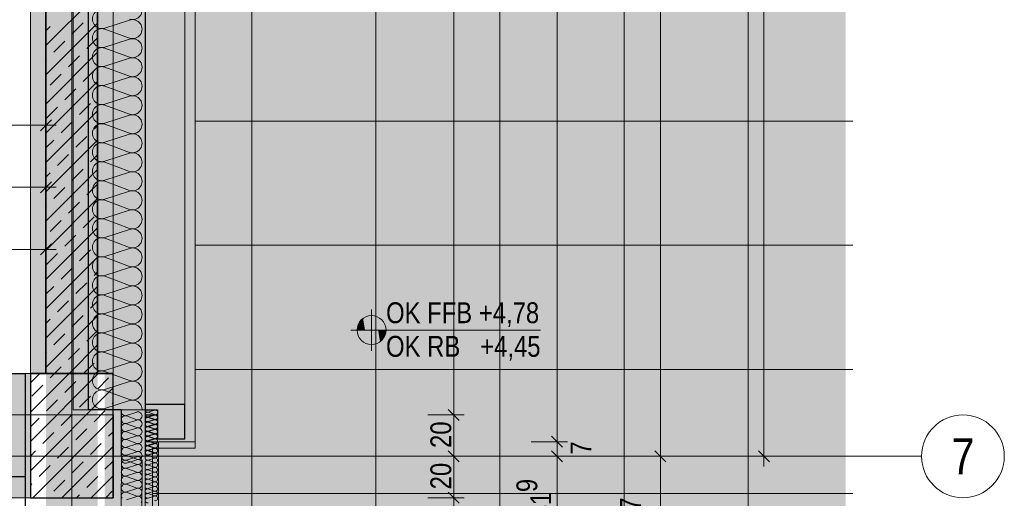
# Model space of a CAD drawing. Extents: x -720 to 300, y 62 to 1107.
# Tile 39 of 117: x -3 to 92, y 209 to 255. Entities that reach past the tile are written whole.
import ezdxf
from ezdxf.enums import TextEntityAlignment as Align
from ezdxf.lldxf.tags import DXFTag

# ---------------------------------------------------------------- set-up
doc = ezdxf.new("R2010")
doc.units = 0
doc.layers.get('0').update_dxf_attribs({"lineweight": 35})
for name, color, linetype, lineweight, true_color in [('00_Beschriftung UZ', 3, 'Continuous', 13, 0x00ff00), ('30 -33 Aussenwände- 3 Aussenstützen', 7, 'Continuous', 50, 0x0000dd), ('30 -33 Aussenwände- 7 Fassade_ Elemente', 7, 'Continuous', 9, 0x00aacc), ('30 -34 Innenwände- 1 tragend', 7, 'Continuous', 13, 0xdd0806), ('30 -35 Decken- 1 Konstruktion-Träger- Stahlbeton', 7, 'grob-A06G9FGE8I', 13, 0x33aa00), ('70 -72 Beschriftung- 1 Beschriftung allgemein', 7, 'Continuous', 9, 0xff6633), ('70 -76 Bemaßung- 2 Allgemein', 9, 'Continuous', 5, 0x808080), ('iwb_Layout Achsbezeichung', 1, 'Continuous', 13, 0xff0000), ('iwb_Layout BA_Markierung', 7, 'Continuous', 9, 0xbadcdc), ('iwb_Schraffur_ F90_feuerbestaendig', 1, 'Continuous', 13, 0xff0000)]:
    doc.layers.add(name, color=color, linetype=linetype, lineweight=lineweight, true_color=true_color)
for name, color, linetype, lineweight in [('60- 61 allgemeine Ausstattung- 4 Terrassen', 7, 'Continuous', 9), ('70 -71 Achsen- 1 Gebäudeachsen', 7, 'STRICHPUNKT2-A06G9FGD8I', 18), ('70 -72 Beschriftung- 5 Höhenkoten', 7, 'Continuous', 15)]:
    doc.layers.add(name, color=color, linetype=linetype, lineweight=lineweight)
doc.layers.add('iwb_Schraffur_Unterzug', color=7, linetype='Continuous', lineweight=5, true_color=0xffffcc, plot=False)
doc.styles.get("Standard").update_dxf_attribs({"font": 'ARIALN.TTF'})
tags = doc.linetypes.add('grob-A06G9FGE8I', pattern=[14, 3, -8, 3]).pattern_tags.tags
tags[8:9] = [DXFTag(74, 4), DXFTag(75, 0), DXFTag(340, '0'), DXFTag(46, 0.0), DXFTag(50, 0.0), DXFTag(44, 0.0), DXFTag(45, 0.0)]
tags[6:7] = [DXFTag(74, 4), DXFTag(75, 0), DXFTag(340, '0'), DXFTag(46, 0.0), DXFTag(50, 0.0), DXFTag(44, 0.0), DXFTag(45, 0.0)]
tags[4:5] = [DXFTag(74, 4), DXFTag(75, 0), DXFTag(340, '0'), DXFTag(46, 0.0), DXFTag(50, 0.0), DXFTag(44, 0.0), DXFTag(45, 0.0)]
tags = doc.linetypes.add('STRICHPUNKT2', pattern=[12.7, 6.35, -3.175, 0, -3.175]).pattern_tags.tags
tags[10:11] = [DXFTag(74, 4), DXFTag(75, 0), DXFTag(340, '0'), DXFTag(46, 0.0), DXFTag(50, 0.0), DXFTag(44, 0.0), DXFTag(45, 0.0)]
tags[8:9] = [DXFTag(74, 4), DXFTag(75, 0), DXFTag(340, '0'), DXFTag(46, 0.0), DXFTag(50, 0.0), DXFTag(44, 0.0), DXFTag(45, 0.0)]
tags[6:7] = [DXFTag(74, 4), DXFTag(75, 0), DXFTag(340, '0'), DXFTag(46, 0.0), DXFTag(50, 0.0), DXFTag(44, 0.0), DXFTag(45, 0.0)]
tags[4:5] = [DXFTag(74, 4), DXFTag(75, 0), DXFTag(340, '0'), DXFTag(46, 0.0), DXFTag(50, 0.0), DXFTag(44, 0.0), DXFTag(45, 0.0)]
tags = doc.linetypes.add('STRICHPUNKT2-A06G9FGD8I', pattern=[12.7, 6.35, -3.175, 0, -3.175]).pattern_tags.tags
tags[10:11] = [DXFTag(74, 4), DXFTag(75, 0), DXFTag(340, '0'), DXFTag(46, 0.0), DXFTag(50, 0.0), DXFTag(44, 0.0), DXFTag(45, 0.0)]
tags[8:9] = [DXFTag(74, 4), DXFTag(75, 0), DXFTag(340, '0'), DXFTag(46, 0.0), DXFTag(50, 0.0), DXFTag(44, 0.0), DXFTag(45, 0.0)]
tags[6:7] = [DXFTag(74, 4), DXFTag(75, 0), DXFTag(340, '0'), DXFTag(46, 0.0), DXFTag(50, 0.0), DXFTag(44, 0.0), DXFTag(45, 0.0)]
tags[4:5] = [DXFTag(74, 4), DXFTag(75, 0), DXFTag(340, '0'), DXFTag(46, 0.0), DXFTag(50, 0.0), DXFTag(44, 0.0), DXFTag(45, 0.0)]

# ---------------------------------------------------------------- blocks, each defined once
blk = doc.blocks.new('Polygon-A06G9FG78I')
at = {"color": 0, "linetype": 'ByBlock', "lineweight": -2, "ltscale": 0.13}
blk.add_solid([(4.904, 79.643), (4.737, 1076.748), (76.551, 79.452), (76.551, 1076.748)], dxfattribs=at)
blk = doc.blocks.new('Referenz-A06G9FGF8I')
at = {"layer": '00_Beschriftung UZ', "color": 0, "linetype": 'Continuous', "lineweight": 5, "ltscale": 0.13}
for p, q in [((-0.806, 762.847), (-0.806, 220.847)), ((-0.806, 220.847), (-682.312, 220.847))]:
    blk.add_line(p, q, dxfattribs=at)
at = {"layer": '30 -33 Aussenwände- 3 Aussenstützen', "color": 0, "lineweight": 9}
for p, q in [((-2.306, 219.934), (-1.394, 220.847)), ((-2.306, 217.106), (1.435, 220.847)), ((-2.306, 214.277), (4.263, 220.847)), ((-0.392, 220.434), (0.021, 220.847)), ((1.023, 219.02), (2.083, 220.081)), ((2.79, 220.788), (2.849, 220.847)), ((4.205, 219.374), (5.265, 220.434)), ((-2.306, 211.449), (5.694, 219.449)), ((-2.159, 218.667), (-1.099, 219.727)), ((-0.745, 217.252), (0.316, 218.313)), ((2.437, 217.606), (3.498, 218.667)), ((3.851, 216.192), (4.912, 217.252)), ((5.619, 217.959), (5.694, 218.035)), ((-2.306, 215.691), (-1.452, 216.545)), ((-2.08, 208.847), (5.694, 216.62)), ((0.669, 215.838), (1.73, 216.899)), ((2.083, 214.424), (3.144, 215.485)), ((5.265, 214.778), (5.694, 215.206)), ((-1.099, 214.07), (-0.038, 215.131)), ((-2.306, 212.863), (-1.806, 213.363)), ((0.316, 212.656), (1.376, 213.717)), ((0.749, 208.847), (5.694, 213.792)), ((1.694, 211.847), (1.694, 213.847)), ((3.498, 213.01), (4.558, 214.07)), ((0.694, 212.847), (2.694, 212.847)), ((4.912, 211.596), (5.694, 212.378)), ((-1.452, 210.888), (-0.392, 211.949)), ((1.73, 211.242), (2.79, 212.303)), ((-0.038, 209.474), (1.023, 210.535)), ((3.144, 209.828), (4.205, 210.888)), ((3.577, 208.847), (5.694, 210.964)), ((-2.306, 210.035), (-2.159, 210.181)), ((2.163, 208.847), (2.437, 209.121)), ((4.991, 208.847), (5.619, 209.474))]:
    blk.add_line(p, q, dxfattribs=at)
at = {"layer": '30 -33 Aussenwände- 3 Aussenstützen', "color": 0, "linetype": 'Continuous', "lineweight": -2, "ltscale": 0.25}
for p, q in [((-2.306, 220.847), (-2.306, 208.847)), ((5.694, 220.847), (-2.306, 220.847)), ((5.694, 208.847), (5.694, 220.847)), ((-2.306, 208.847), (5.694, 208.847))]:
    blk.add_line(p, q, dxfattribs=at)
at = {"layer": '30 -33 Aussenwände- 7 Fassade_ Elemente', "color": 0, "linetype": 'Continuous', "lineweight": -2, "ltscale": 0.25}
for p, q in [((8.794, 377.847), (8.794, 212.847)), ((3.334, 217.347), (3.334, 373.347)), ((-5.206, 220.847), (-2.806, 220.847)), ((-2.806, 220.847), (-2.806, 210.847)), ((6.494, 217.347), (3.334, 217.347)), ((6.494, 212.847), (6.494, 217.347)), ((12.634, 217.847), (8.794, 217.847)), ((8.794, 217.847), (8.794, 217.347)), ((8.794, 217.347), (9.994, 217.347)), ((9.994, 217.347), (9.994, 214.547)), ((12.634, 214.547), (12.634, 217.847)), ((8.791, 216.843), (10.071, 216.843)), ((9.994, 214.547), (12.634, 214.547)), ((-2.806, 210.847), (-5.206, 210.847)), ((-2.806, 210.847), (-2.806, 205.047))]:
    blk.add_line(p, q, dxfattribs=at)
at = {"layer": '30 -33 Aussenwände- 7 Fassade_ Elemente', "color": 0, "linetype": 'Continuous', "ltscale": 0.13}
for p, q in [((13.634, 214.247), (13.634, 376.547)), ((1.834, 373.347), (1.834, 217.347)), ((8.794, 217.847), (8.794, 372.847)), ((12.634, 372.847), (12.634, 217.847)), ((7.294, 255.004), (4.894, 254.233)), ((4.894, 254.143), (7.294, 253.256)), ((7.294, 253.166), (4.894, 252.394)), ((4.894, 252.304), (7.294, 251.417)), ((7.294, 251.327), (4.894, 250.556)), ((4.894, 250.466), (7.294, 249.579)), ((7.294, 249.489), (4.894, 248.717)), ((4.894, 248.627), (7.294, 247.74)), ((7.294, 247.65), (4.894, 246.879)), ((4.894, 246.789), (7.294, 245.902)), ((7.294, 245.812), (4.894, 245.04)), ((4.894, 244.95), (7.294, 244.063)), ((7.294, 243.973), (4.894, 243.202)), ((4.894, 243.112), (7.294, 242.224)), ((7.294, 242.134), (4.894, 241.363)), ((4.894, 241.273), (7.294, 240.386)), ((7.294, 240.296), (4.894, 239.525)), ((4.894, 239.435), (7.294, 238.547)), ((7.294, 238.457), (4.894, 237.686)), ((4.894, 237.596), (7.294, 236.709)), ((7.294, 236.619), (4.894, 235.848)), ((4.894, 235.758), (7.294, 234.87)), ((7.294, 234.78), (4.894, 234.009)), ((4.894, 233.919), (7.294, 233.032)), ((7.294, 232.942), (4.894, 232.171)), ((4.894, 232.081), (7.294, 231.193)), ((7.294, 231.103), (4.894, 230.332)), ((4.894, 230.242), (7.294, 229.355)), ((7.294, 229.265), (4.894, 228.493)), ((4.894, 228.403), (7.294, 227.516)), ((7.294, 227.426), (4.894, 226.655)), ((4.894, 226.565), (7.294, 225.678)), ((7.294, 225.588), (4.894, 224.816)), ((4.894, 224.726), (7.294, 223.839)), ((7.294, 223.749), (4.894, 222.978)), ((4.894, 222.888), (7.294, 222.001)), ((7.294, 221.911), (4.894, 221.139)), ((4.894, 221.049), (7.294, 220.162)), ((-2.806, 220.847), (-145.806, 220.847)), ((-2.806, 205.747), (-2.806, 220.847)), ((7.294, 220.072), (4.894, 219.301)), ((4.894, 219.211), (7.294, 218.324)), ((7.294, 218.234), (4.894, 217.462)), ((1.834, 217.347), (8.794, 217.347)), ((7.994, 217.112), (6.994, 216.791)), ((12.634, 217.847), (8.794, 217.847)), ((8.794, 217.347), (8.794, 214.247)), ((9.094, 217.125), (9.694, 217.317)), ((6.994, 216.754), (7.994, 216.384)), ((7.994, 216.346), (6.994, 216.025)), ((9.091, 216.621), (9.691, 216.814)), ((9.691, 216.377), (9.091, 216.599)), ((9.091, 216.162), (9.691, 216.355)), ((9.093, 216.205), (9.694, 216.398)), ((9.693, 215.961), (9.093, 216.183)), ((9.694, 216.88), (9.094, 217.102)), ((9.094, 216.665), (9.694, 216.857)), ((9.694, 216.42), (9.094, 216.643)), ((6.994, 215.988), (7.994, 215.618)), ((7.994, 215.58), (6.994, 215.259)), ((6.994, 215.221), (7.994, 214.852)), ((9.691, 215.918), (9.091, 216.139)), ((9.091, 215.702), (9.691, 215.895)), ((9.691, 215.458), (9.091, 215.68)), ((9.091, 215.243), (9.691, 215.435)), ((9.691, 214.998), (9.091, 215.22)), ((9.093, 215.746), (9.693, 215.938)), ((9.693, 215.501), (9.093, 215.723)), ((9.093, 215.286), (9.693, 215.479)), ((9.693, 215.041), (9.093, 215.264)), ((7.994, 214.814), (6.994, 214.493)), ((6.994, 214.455), (7.994, 214.086)), ((9.091, 214.783), (9.691, 214.976)), ((9.691, 214.539), (9.091, 214.76)), ((9.091, 214.323), (9.691, 214.516)), ((9.691, 214.079), (9.091, 214.301)), ((9.092, 214.827), (9.693, 215.019)), ((9.692, 214.582), (9.092, 214.804)), ((9.092, 214.367), (9.692, 214.559)), ((9.692, 214.122), (9.092, 214.344)), ((1.694, 211.847), (1.694, 213.847)), ((7.994, 214.048), (6.994, 213.727)), ((6.994, 213.689), (7.994, 213.32)), ((8.794, 214.247), (13.634, 214.247)), ((9.091, 213.864), (9.691, 214.057)), ((9.691, 213.619), (9.091, 213.841)), ((9.091, 213.448), (9.692, 213.64)), ((9.091, 213.404), (9.691, 213.597)), ((9.691, 213.203), (9.091, 213.425)), ((9.691, 213.16), (9.091, 213.382)), ((9.092, 213.907), (9.692, 214.1)), ((9.692, 213.663), (9.092, 213.885)), ((10.074, 214.247), (10.074, 204.467)), ((0.694, 212.847), (2.694, 212.847)), ((7.994, 213.282), (6.994, 212.961)), ((6.994, 212.923), (7.994, 212.554)), ((6.994, 212.477), (7.994, 212.798)), ((7.994, 212.516), (6.994, 212.195)), ((7.994, 212.069), (6.994, 212.44)), ((9.091, 212.988), (9.691, 213.18)), ((9.091, 212.944), (9.691, 213.137)), ((9.091, 212.966), (9.413, 212.846)), ((9.691, 212.7), (9.091, 212.922)), ((9.091, 212.485), (9.691, 212.678)), ((9.691, 212.241), (9.091, 212.462)), ((6.494, 212.347), (6.491, 208.047)), ((6.994, 211.711), (7.994, 212.032)), ((7.993, 211.303), (6.994, 211.674)), ((8.494, 212.345), (8.489, 206.047)), ((8.794, 212.345), (8.789, 205.747)), ((9.091, 212.025), (9.691, 212.218)), ((9.691, 211.781), (9.091, 212.003)), ((9.091, 211.566), (9.691, 211.758)), ((9.691, 211.321), (9.091, 211.543)), ((6.992, 210.179), (7.993, 210.5)), ((6.993, 210.945), (7.993, 211.266)), ((7.993, 210.537), (6.993, 210.908)), ((9.091, 211.106), (9.691, 211.299)), ((9.691, 210.862), (9.091, 211.083)), ((9.091, 210.646), (9.691, 210.839)), ((9.691, 210.402), (9.091, 210.624)), ((7.992, 209.771), (6.992, 210.142)), ((6.992, 209.413), (7.992, 209.734)), ((9.091, 210.187), (9.691, 210.379)), ((9.691, 209.942), (9.091, 210.164)), ((9.091, 209.727), (9.691, 209.92)), ((9.691, 209.483), (9.091, 209.705)), ((6.991, 208.647), (7.991, 208.968)), ((7.991, 209.005), (6.992, 209.376)), ((9.091, 209.267), (9.691, 209.46)), ((9.691, 209.023), (9.091, 209.245)), ((9.091, 208.808), (9.691, 209.001))]:
    blk.add_line(p, q, dxfattribs=at)
for centre, major_axis, end_param in [((7.576, 255.968), (-0.282, -0.874), 3.764652), ((4.612, 255.107), (0.282, 0.874), 3.765224), ((4.612, 253.269), (0.282, 0.874), 3.765224), ((7.576, 254.13), (-0.282, -0.874), 3.764652), ((4.612, 251.43), (0.282, 0.874), 3.765224), ((7.576, 252.291), (-0.282, -0.874), 3.764652), ((7.576, 250.453), (-0.282, -0.874), 3.764652), ((4.612, 249.592), (0.282, 0.874), 3.765224), ((7.576, 248.614), (-0.282, -0.874), 3.764652), ((4.612, 247.753), (0.282, 0.874), 3.765224), ((7.576, 246.776), (-0.282, -0.874), 3.764652), ((4.612, 245.914), (0.282, 0.874), 3.765224), ((7.576, 244.937), (-0.282, -0.874), 3.764652), ((4.612, 244.076), (0.282, 0.874), 3.765224), ((7.576, 243.099), (-0.282, -0.874), 3.764652), ((4.612, 242.237), (0.282, 0.874), 3.765224), ((7.576, 241.26), (-0.282, -0.874), 3.764652), ((4.612, 240.399), (0.282, 0.874), 3.765224), ((7.576, 239.422), (-0.282, -0.874), 3.764652), ((4.612, 238.56), (0.282, 0.874), 3.765224), ((7.576, 237.583), (-0.282, -0.874), 3.764652), ((4.612, 236.722), (0.282, 0.874), 3.765224), ((7.576, 235.745), (-0.282, -0.874), 3.764652), ((4.612, 234.883), (0.282, 0.874), 3.765224), ((7.576, 233.906), (-0.282, -0.874), 3.764652), ((4.612, 233.045), (0.282, 0.874), 3.765224), ((7.576, 232.068), (-0.282, -0.874), 3.764652), ((4.612, 231.206), (0.282, 0.874), 3.765224), ((7.576, 230.229), (-0.282, -0.874), 3.764652), ((4.612, 229.368), (0.282, 0.874), 3.765224), ((7.576, 228.391), (-0.282, -0.874), 3.764652), ((4.612, 227.529), (0.282, 0.874), 3.765224), ((4.612, 225.691), (0.282, 0.874), 3.765224), ((7.576, 226.552), (-0.282, -0.874), 3.764652), ((7.576, 224.713), (-0.282, -0.874), 3.764652), ((4.612, 223.852), (0.282, 0.874), 3.765224), ((7.576, 222.875), (-0.282, -0.874), 3.764652), ((4.612, 222.014), (0.282, 0.874), 3.765224), ((7.576, 221.036), (-0.282, -0.874), 3.764652), ((4.612, 220.175), (0.282, 0.874), 3.765224), ((7.576, 219.198), (-0.282, -0.874), 3.764652), ((4.612, 218.337), (0.282, 0.874), 3.765224), ((7.576, 217.359), (0.918, -0.013), 1.896254), ((6.877, 217.155), (-0.383, -0.009), 1.859564), ((8.111, 216.748), (0.31, 0.225), 1.254884), ((8.111, 217.514), (-0.106, -0.368), 0.561694), ((9.024, 216.884), (0.071, 0.219), 3.764652), ((9.024, 217.343), (-0.23, 0.003), 1.896254), ((9.765, 217.098), (-0.071, -0.219), 3.765224), ((6.877, 216.389), (0.117, 0.364), 3.765224), ((6.877, 216.389), (-0.31, 0.225), 1.255075), ((6.877, 216.389), (0.117, 0.364), 1.255075), ((6.877, 216.389), (-0.31, -0.225), 1.255075), ((8.111, 216.748), (-0.117, -0.364), 1.254884), ((8.111, 215.982), (0.31, 0.225), 1.254884), ((8.111, 215.982), (-0.117, -0.364), 3.764652), ((8.111, 216.748), (0.31, -0.225), 1.254884), ((8.111, 215.982), (0.31, -0.225), 1.254884), ((9.02, 216.38), (0.07, 0.219), 3.764652), ((9.02, 215.921), (0.07, 0.219), 3.764652), ((9.023, 216.424), (0.071, 0.219), 3.764652), ((9.023, 215.964), (0.071, 0.219), 3.764652), ((9.02, 216.84), (-0.23, 0.003), 1.896254), ((9.761, 216.596), (-0.07, -0.219), 3.765224), ((9.761, 216.136), (-0.07, -0.219), 3.765224), ((9.764, 216.179), (-0.071, -0.219), 3.765224), ((9.764, 216.639), (-0.071, -0.219), 3.765224), ((6.877, 215.623), (0.117, 0.364), 3.765224), ((6.877, 215.623), (-0.31, 0.225), 1.255075), ((6.877, 214.857), (0.117, 0.364), 3.765224), ((6.877, 215.623), (0.117, 0.364), 1.255075), ((6.877, 215.623), (-0.31, -0.225), 1.255075), ((8.111, 215.982), (-0.117, -0.364), 1.254884), ((8.111, 215.216), (0.31, 0.225), 1.254884), ((8.111, 215.216), (-0.117, -0.364), 3.764652), ((8.111, 215.216), (0.31, -0.225), 1.254884), ((9.02, 215.461), (0.07, 0.219), 3.764652), ((9.02, 215.002), (0.07, 0.219), 3.764652), ((9.023, 215.505), (0.071, 0.219), 3.764652), ((9.022, 215.045), (0.071, 0.219), 3.764652), ((9.761, 215.676), (-0.07, -0.219), 3.765224), ((9.761, 215.217), (-0.07, -0.219), 3.765224), ((9.764, 215.72), (-0.071, -0.219), 3.765224), ((9.763, 215.26), (-0.071, -0.219), 3.765224), ((6.877, 214.091), (0.117, 0.364), 3.765224), ((8.111, 215.216), (-0.117, -0.364), 1.254884), ((8.111, 214.45), (-0.117, -0.364), 3.764652), ((9.02, 214.542), (0.07, 0.219), 3.764652), ((9.02, 214.082), (0.07, 0.219), 3.764652), ((9.021, 214.126), (0.071, 0.219), 3.764652), ((9.021, 214.126), (-0.186, 0.135), 1.254884), ((9.022, 214.586), (0.071, 0.219), 3.764652), ((9.021, 214.126), (0.071, 0.219), 1.254884), ((9.761, 214.757), (-0.07, -0.219), 3.765224), ((9.761, 214.298), (-0.07, -0.219), 3.765224), ((9.763, 214.8), (-0.071, -0.219), 3.765224), ((9.762, 214.341), (-0.071, -0.219), 3.765224), ((6.877, 213.325), (0.117, 0.364), 3.765224), ((8.111, 213.684), (-0.117, -0.364), 3.764652), ((8.111, 212.918), (-0.117, -0.364), 3.764652), ((9.02, 213.623), (0.07, 0.219), 3.764652), ((9.02, 213.163), (0.07, 0.219), 3.764652), ((9.021, 213.666), (0.071, 0.219), 3.764652), ((9.021, 213.666), (-0.186, 0.135), 1.254884), ((9.021, 213.207), (-0.186, 0.135), 1.254884), ((9.021, 213.666), (0.071, 0.219), 1.254884), ((9.021, 213.666), (-0.186, -0.135), 1.254884), ((9.021, 213.207), (0.071, 0.219), 1.254884), ((9.021, 214.126), (-0.186, -0.135), 1.254884), ((9.761, 213.838), (-0.07, -0.219), 3.765224), ((9.762, 213.421), (-0.071, -0.219), 3.765224), ((9.761, 213.378), (-0.07, -0.219), 3.765224), ((9.762, 213.881), (-0.071, -0.219), 3.765224), ((9.762, 213.881), (0.186, 0.135), 1.255075), ((9.762, 213.881), (-0.071, -0.219), 1.255075), ((9.762, 213.421), (0.186, 0.135), 1.255075), ((9.762, 213.881), (0.186, -0.135), 1.255075), ((9.762, 213.421), (0.186, -0.135), 1.255075), ((6.877, 212.076), (0.118, 0.364), 3.764652), ((6.877, 212.559), (0.117, 0.364), 3.765224), ((6.877, 212.842), (-0.383, 0.006), 1.896254), ((8.112, 212.434), (-0.118, -0.364), 3.765224), ((8.111, 212.152), (0.383, -0.005), 1.896254), ((9.02, 212.703), (0.07, 0.219), 3.764652), ((9.02, 212.244), (0.07, 0.219), 3.764652), ((9.02, 212.747), (0.071, 0.219), 1.434048), ((9.021, 213.207), (-0.186, -0.135), 1.254884), ((9.762, 213.421), (-0.071, -0.219), 1.255075), ((9.761, 212.962), (0.198, -0.116), 2.411197), ((9.761, 212.919), (-0.07, -0.219), 3.765224), ((9.761, 212.459), (-0.07, -0.219), 3.765224), ((6.876, 211.31), (0.118, 0.364), 3.764652), ((8.111, 211.668), (-0.118, -0.364), 3.765224), ((9.02, 211.784), (0.07, 0.219), 3.764652), ((9.02, 211.324), (0.07, 0.219), 3.764652), ((9.761, 211.999), (-0.07, -0.219), 3.765224), ((9.761, 211.54), (-0.07, -0.219), 3.765224), ((6.875, 210.544), (0.118, 0.364), 3.764652), ((6.875, 210.544), (-0.31, 0.225), 1.254884), ((6.875, 210.544), (0.118, 0.364), 1.254884), ((8.11, 210.135), (-0.118, -0.364), 3.765224), ((8.11, 210.901), (-0.118, -0.364), 3.765224), ((8.11, 210.135), (0.31, 0.224), 1.255075), ((9.02, 210.865), (0.07, 0.219), 3.764652), ((9.02, 210.405), (0.07, 0.219), 3.764652), ((9.761, 211.08), (-0.07, -0.219), 3.765224), ((9.761, 210.621), (-0.07, -0.219), 3.765224), ((6.875, 209.777), (0.118, 0.364), 3.764652), ((6.875, 209.777), (-0.31, 0.225), 1.254884), ((6.875, 210.544), (-0.31, -0.224), 1.254884), ((6.875, 209.777), (0.118, 0.364), 1.254884), ((6.875, 209.777), (-0.31, -0.224), 1.254884), ((8.109, 209.369), (-0.118, -0.364), 3.765224), ((8.11, 210.135), (-0.118, -0.364), 1.255075), ((8.109, 209.369), (0.31, 0.224), 1.255075), ((8.11, 210.135), (0.31, -0.225), 1.255075), ((8.109, 209.369), (0.31, -0.225), 1.255075), ((9.02, 209.946), (0.07, 0.219), 3.764652), ((9.02, 209.486), (0.07, 0.219), 3.764652), ((9.761, 210.161), (-0.07, -0.219), 3.765224), ((9.761, 209.701), (-0.07, -0.219), 3.765224), ((6.874, 209.011), (-0.31, 0.225), 1.254884), ((6.874, 209.011), (0.118, 0.364), 1.254884), ((8.109, 209.369), (-0.118, -0.364), 1.255075), ((8.109, 208.603), (0.31, 0.224), 1.255075), ((8.109, 208.603), (0.31, -0.225), 1.255075), ((9.02, 209.026), (0.07, 0.219), 3.764652), ((9.02, 208.567), (0.07, 0.219), 3.764652), ((9.761, 209.242), (-0.07, -0.219), 3.765224), ((9.761, 208.782), (-0.07, -0.219), 3.765224)]:
    blk.add_ellipse(centre, major_axis=major_axis, ratio=1, start_param=0, end_param=end_param, dxfattribs=at)
at = {"layer": '30 -34 Innenwände- 1 tragend', "color": 0, "linetype": 'Continuous', "ltscale": 0.13}
for p, q in [((-0.806, 220.847), (-0.806, 373.847)), ((4.194, 220.847), (4.194, 373.847)), ((4.194, 220.847), (-0.806, 220.847))]:
    blk.add_line(p, q, dxfattribs=at)
at = {"layer": '30 -34 Innenwände- 1 tragend', "color": 0, "lineweight": 35}
for p, q in [((-0.806, 220.847), (-0.806, 373.847)), ((4.194, 220.847), (4.194, 373.847))]:
    blk.add_line(p, q, dxfattribs=at)
at = {"layer": '30 -34 Innenwände- 1 tragend', "color": 0, "lineweight": 9}
for p, q in [((-0.806, 252.547), (4.194, 257.547)), ((-0.806, 252.547), (4.194, 257.547)), ((-0.806, 249.718), (4.194, 254.718)), ((-0.806, 249.718), (4.194, 254.718)), ((-0.806, 253.961), (-0.392, 254.375)), ((-0.806, 253.961), (-0.392, 254.375)), ((1.73, 253.668), (2.79, 254.729)), ((1.73, 253.668), (2.79, 254.729)), ((3.144, 252.254), (4.194, 253.304)), ((3.144, 252.254), (4.194, 253.304)), ((-0.038, 251.901), (1.023, 252.961)), ((-0.038, 251.901), (1.023, 252.961)), ((-0.806, 246.89), (4.194, 251.89)), ((-0.806, 246.89), (4.194, 251.89)), ((1.376, 250.486), (2.437, 251.547)), ((1.376, 250.486), (2.437, 251.547)), ((-0.806, 251.133), (-0.745, 251.194)), ((-0.806, 251.133), (-0.745, 251.194)), ((-0.392, 248.719), (0.669, 249.779)), ((-0.392, 248.719), (0.669, 249.779)), ((2.79, 249.072), (3.851, 250.133)), ((2.79, 249.072), (3.851, 250.133)), ((-0.806, 244.062), (4.194, 249.062)), ((-0.806, 244.062), (4.194, 249.062)), ((1.023, 247.304), (2.083, 248.365)), ((1.023, 247.304), (2.083, 248.365)), ((2.437, 245.89), (3.498, 246.951)), ((2.437, 245.89), (3.498, 246.951)), ((-0.806, 241.233), (4.194, 246.233)), ((-0.806, 241.233), (4.194, 246.233)), ((-0.745, 245.537), (0.316, 246.597)), ((-0.745, 245.537), (0.316, 246.597)), ((0.669, 244.122), (1.73, 245.183)), ((0.669, 244.122), (1.73, 245.183)), ((3.851, 244.476), (4.194, 244.819)), ((3.851, 244.476), (4.194, 244.819)), ((-0.806, 242.647), (-0.038, 243.415)), ((-0.806, 242.647), (-0.038, 243.415)), ((-0.806, 238.405), (4.194, 243.405)), ((-0.806, 238.405), (4.194, 243.405)), ((2.083, 242.708), (3.144, 243.769)), ((2.083, 242.708), (3.144, 243.769)), ((0.316, 240.94), (1.376, 242.001)), ((0.316, 240.94), (1.376, 242.001)), ((3.498, 241.294), (4.194, 241.99)), ((3.498, 241.294), (4.194, 241.99)), ((-0.806, 235.576), (4.194, 240.576)), ((-0.806, 235.576), (4.194, 240.576)), ((-0.806, 239.819), (-0.392, 240.233)), ((-0.806, 239.819), (-0.392, 240.233)), ((1.73, 239.526), (2.79, 240.587)), ((1.73, 239.526), (2.79, 240.587)), ((3.144, 238.112), (4.194, 239.162)), ((3.144, 238.112), (4.194, 239.162)), ((-0.038, 237.758), (1.023, 238.819)), ((-0.038, 237.758), (1.023, 238.819)), ((-0.806, 232.748), (4.194, 237.748)), ((-0.806, 232.748), (4.194, 237.748)), ((1.376, 236.344), (2.437, 237.405)), ((1.376, 236.344), (2.437, 237.405)), ((-0.806, 236.99), (-0.745, 237.051)), ((-0.806, 236.99), (-0.745, 237.051)), ((-0.392, 234.576), (0.669, 235.637)), ((-0.392, 234.576), (0.669, 235.637)), ((2.79, 234.93), (3.851, 235.991)), ((2.79, 234.93), (3.851, 235.991)), ((-0.806, 229.919), (4.194, 234.919)), ((-0.806, 229.919), (4.194, 234.919)), ((1.023, 233.162), (2.083, 234.223)), ((1.023, 233.162), (2.083, 234.223)), ((-0.745, 231.395), (0.316, 232.455)), ((-0.745, 231.395), (0.316, 232.455)), ((2.437, 231.748), (3.498, 232.809)), ((2.437, 231.748), (3.498, 232.809)), ((-0.806, 227.091), (4.194, 232.091)), ((-0.806, 227.091), (4.194, 232.091)), ((0.669, 229.98), (1.73, 231.041)), ((0.669, 229.98), (1.73, 231.041)), ((3.851, 230.334), (4.194, 230.677)), ((3.851, 230.334), (4.194, 230.677)), ((2.083, 228.566), (3.144, 229.627)), ((2.083, 228.566), (3.144, 229.627)), ((-0.806, 228.505), (-0.038, 229.273)), ((-0.806, 228.505), (-0.038, 229.273)), ((-0.806, 224.263), (4.194, 229.263)), ((-0.806, 224.263), (4.194, 229.263)), ((0.316, 226.798), (1.376, 227.859)), ((0.316, 226.798), (1.376, 227.859)), ((3.498, 227.152), (4.194, 227.848)), ((3.498, 227.152), (4.194, 227.848)), ((-0.806, 221.434), (4.194, 226.434)), ((-0.806, 221.434), (4.194, 226.434)), ((-0.806, 225.677), (-0.392, 226.091)), ((-0.806, 225.677), (-0.392, 226.091)), ((1.73, 225.384), (2.79, 226.445)), ((1.73, 225.384), (2.79, 226.445)), ((3.144, 223.97), (4.194, 225.02)), ((3.144, 223.97), (4.194, 225.02)), ((-0.038, 223.616), (1.023, 224.677)), ((-0.038, 223.616), (1.023, 224.677)), ((-0.806, 222.848), (-0.745, 222.909)), ((-0.806, 222.848), (-0.745, 222.909)), ((1.376, 222.202), (2.437, 223.263)), ((1.376, 222.202), (2.437, 223.263)), ((1.435, 220.847), (4.194, 223.606)), ((1.435, 220.847), (4.194, 223.606)), ((0.021, 220.847), (0.669, 221.495)), ((0.021, 220.847), (0.669, 221.495)), ((2.849, 220.847), (3.851, 221.849)), ((2.849, 220.847), (3.851, 221.849))]:
    blk.add_line(p, q, dxfattribs=at)
at = {"layer": '30 -35 Decken- 1 Konstruktion-Träger- Stahlbeton', "color": 0}
for p, q in [((-2.306, 220.847), (-2.306, 763.847)), ((5.694, 220.847), (5.694, 763.847)), ((5.694, 216.847), (-682.312, 216.847)), ((5.694, 208.847), (-682.312, 208.847))]:
    blk.add_line(p, q, dxfattribs=at)
at = {"layer": '30 -35 Decken- 1 Konstruktion-Träger- Stahlbeton', "color": 0, "linetype": 'Continuous', "lineweight": 35, "ltscale": 0.35}
for p, q in [((-2.306, 220.847), (5.694, 220.847)), ((5.694, 208.847), (5.694, 216.847))]:
    blk.add_line(p, q, dxfattribs=at)
at = {"layer": '60- 61 allgemeine Ausstattung- 4 Terrassen', "color": 0}
for p, q in [((13.634, 257.247), (13.634, 213.647)), ((19.114, 205.047), (19.114, 257.247)), ((31.114, 205.047), (31.114, 257.247)), ((43.114, 205.047), (43.114, 257.247)), ((55.114, 205.047), (55.114, 257.247)), ((67.114, 207.447), (67.114, 257.247)), ((13.634, 245.247), (77.244, 245.247)), ((13.634, 233.247), (77.244, 233.247)), ((13.634, 221.247), (77.244, 221.247)), ((13.634, 213.647), (9.494, 213.647)), ((9.494, 213.647), (9.494, 205.047)), ((9.494, 209.247), (77.244, 209.247))]:
    blk.add_line(p, q, dxfattribs=at)
at = {"layer": '70 -71 Achsen- 1 Gebäudeachsen', "color": 0, "linetype": 'STRICHPUNKT2-A06G9FGD8I', "ltscale": 0.18}
for p, q in [((1.694, 1077.787), (1.694, 78.347)), ((-682.312, 212.847), (77.244, 212.847))]:
    blk.add_line(p, q, dxfattribs=at)
at = {"layer": '70 -72 Beschriftung- 1 Beschriftung allgemein', "color": 0, "linetype": 'Continuous', "ltscale": 0.13}
for p, q in [((5.694, 212.847), (5.694, 208.847)), ((5.694, 208.847), (-2.306, 208.847))]:
    blk.add_line(p, q, dxfattribs=at)
at = {"layer": '70 -72 Beschriftung- 5 Höhenkoten', "color": 0, "linetype": 'Continuous', "ltscale": 0.15}
for p, q in [((30.694, 223.047), (30.694, 227.047)), ((30.694, 225.047), (30.694, 226.447)), ((30.694, 226.447), (30.694, 225.047)), ((28.694, 225.047), (47.033, 225.047)), ((29.294, 225.047), (30.694, 225.047)), ((30.694, 225.047), (29.294, 225.047)), ((32.094, 225.047), (30.694, 225.047)), ((30.694, 225.047), (30.694, 223.647)), ((30.694, 225.047), (32.094, 225.047)), ((30.694, 223.647), (30.694, 225.047))]:
    blk.add_line(p, q, dxfattribs=at)
for major_axis in [(0, 1.4), (1.4, 0), (-1.4, 0), (0, -1.4)]:
    blk.add_ellipse((30.694, 225.047), major_axis=major_axis, ratio=1, start_param=0, end_param=1.570796, dxfattribs=at)
at = {"layer": '70 -72 Beschriftung- 5 Höhenkoten', "color": 0, "lineweight": 0}
for points in [[(29.447, 225.047), (29.363, 225.479), (29.447, 225.682)], [(29.561, 225.047), (29.447, 225.682), (29.561, 225.869)], [(29.447, 225.047), (29.447, 225.682), (29.561, 225.047)], [(29.704, 225.047), (29.561, 225.869), (29.704, 226.036)], [(29.561, 225.047), (29.561, 225.869), (29.704, 225.047)], [(29.871, 225.047), (29.704, 226.036), (29.871, 226.179)], [(29.704, 225.047), (29.704, 226.036), (29.871, 225.047)], [(30.058, 225.047), (29.871, 226.179), (30.058, 226.294)], [(29.871, 225.047), (29.871, 226.179), (30.058, 225.047)], [(30.261, 225.047), (30.058, 226.294), (30.261, 226.378)], [(30.058, 225.047), (30.058, 226.294), (30.261, 225.047)], [(30.475, 225.047), (30.261, 226.378), (30.475, 226.429)], [(30.261, 225.047), (30.261, 226.378), (30.475, 225.047)], [(30.694, 225.047), (30.475, 226.429), (30.694, 226.447)], [(30.475, 225.047), (30.475, 226.429), (30.694, 225.047)], [(29.311, 225.047), (29.294, 225.047), (29.311, 225.266)], [(29.363, 225.047), (29.311, 225.266), (29.363, 225.479)], [(29.311, 225.047), (29.311, 225.266), (29.363, 225.047)], [(29.363, 225.047), (29.363, 225.479), (29.447, 225.047)], [(30.694, 223.647), (30.694, 225.047), (30.913, 223.664)], [(30.913, 223.664), (30.694, 225.047), (30.913, 225.047)], [(30.913, 223.664), (30.913, 225.047), (31.127, 223.715)], [(31.127, 223.715), (30.913, 225.047), (31.127, 225.047)], [(31.127, 223.715), (31.127, 225.047), (31.33, 223.799)], [(31.33, 223.799), (31.127, 225.047), (31.33, 225.047)], [(31.33, 223.799), (31.33, 225.047), (31.517, 223.914)], [(31.517, 223.914), (31.33, 225.047), (31.517, 225.047)], [(31.517, 223.914), (31.517, 225.047), (31.684, 224.057)], [(31.684, 224.057), (31.517, 225.047), (31.684, 225.047)], [(31.684, 224.057), (31.684, 225.047), (31.827, 224.224)], [(31.827, 224.224), (31.684, 225.047), (31.827, 225.047)], [(31.827, 224.224), (31.827, 225.047), (31.941, 224.411)], [(31.941, 224.411), (31.827, 225.047), (31.941, 225.047)], [(31.941, 224.411), (31.941, 225.047), (32.026, 224.614)], [(32.026, 224.614), (31.941, 225.047), (32.026, 225.047)], [(32.026, 224.614), (32.026, 225.047), (32.077, 224.828)], [(32.077, 224.828), (32.026, 225.047), (32.077, 225.047)], [(32.077, 224.828), (32.077, 225.047), (32.094, 225.047)]]:
    blk.add_solid(points, dxfattribs=at)
at = {"layer": '70 -76 Bemaßung- 2 Allgemein', "color": 0, "linetype": 'Continuous', "ltscale": 0.13}
for p, q in [((68.634, 213.907), (68.634, 376.786)), ((38.634, 217.907), (38.634, 372.786)), ((48.634, 215.307), (48.634, 364.846)), ((58.634, 213.907), (58.634, 364.846)), ((-0.806, 242.347), (-0.806, 245.847)), ((-1.866, 244.847), (-682.312, 244.847)), ((0.194, 244.847), (-1.866, 244.847)), ((-0.806, 236.347), (-0.806, 239.847)), ((-1.866, 238.847), (-16.246, 238.847)), ((0.194, 238.847), (-1.866, 238.847)), ((-0.806, 230.347), (-0.806, 233.847)), ((-1.866, 232.847), (-12.646, 232.847)), ((0.194, 232.847), (-1.866, 232.847)), ((38.634, 215.847), (38.634, 217.907)), ((38.634, 217.847), (38.634, 215.786)), ((36.134, 216.847), (39.634, 216.847)), ((36.134, 216.847), (39.634, 216.847)), ((48.634, 215.307), (48.634, 216.367)), ((38.634, 213.907), (38.634, 215.786)), ((48.634, 213.247), (48.634, 215.307)), ((48.634, 213.247), (48.634, 215.307)), ((38.634, 211.847), (38.634, 213.907)), ((38.634, 213.847), (38.634, 211.786)), ((46.134, 214.247), (49.634, 214.247)), ((46.134, 214.247), (49.634, 214.247)), ((48.634, 212.847), (48.634, 214.247)), ((48.634, 213.847), (48.634, 211.786)), ((48.634, 213.847), (48.634, 211.786)), ((58.634, 211.847), (58.634, 213.907)), ((58.634, 213.847), (58.634, 211.786)), ((68.634, 211.847), (68.634, 213.907)), ((36.134, 212.847), (39.634, 212.847)), ((36.134, 212.847), (39.634, 212.847)), ((46.134, 212.847), (49.634, 212.847)), ((46.134, 212.847), (49.634, 212.847)), ((56.134, 212.847), (59.634, 212.847)), ((56.134, 212.847), (59.634, 212.847)), ((66.134, 212.847), (69.634, 212.847)), ((38.634, 209.907), (38.634, 211.786)), ((48.634, 205.527), (48.634, 211.786)), ((48.634, 211.786), (48.634, 210.726)), ((58.634, 201.967), (58.634, 211.786)), ((38.634, 207.847), (38.634, 209.907)), ((36.134, 208.847), (39.634, 208.847))]:
    blk.add_line(p, q, dxfattribs=at)
at = {"layer": '70 -76 Bemaßung- 2 Allgemein', "color": 0, "linetype": 'Continuous', "lineweight": 20, "ltscale": 0.2}
for p, q in [((-0.275, 245.377), (-1.337, 244.316)), ((-0.275, 239.377), (-1.337, 238.316)), ((-0.275, 233.377), (-1.337, 232.316)), ((38.103, 217.377), (39.165, 216.316)), ((39.165, 216.316), (38.103, 217.377)), ((49.165, 213.716), (48.103, 214.777)), ((49.165, 213.716), (48.103, 214.777)), ((39.165, 212.316), (38.103, 213.377)), ((38.103, 213.377), (39.165, 212.316)), ((48.103, 213.377), (49.165, 212.316)), ((48.103, 213.377), (49.165, 212.316)), ((58.103, 213.377), (59.165, 212.316)), ((59.165, 212.316), (58.103, 213.377)), ((69.165, 212.316), (68.103, 213.377)), ((39.165, 208.316), (38.103, 209.377))]:
    blk.add_line(p, q, dxfattribs=at)
at = {"layer": '70 -72 Beschriftung- 5 Höhenkoten', "color": 0, "linetype": 'Continuous', "ltscale": 0.15, "char_height": 2.01377, "attachment_point": 1}
for s, insert in [('{\\fArial Narrow;OK FFB +4,78}', (32.094, 227.727)), ('{\\fArial Narrow;OK RB   +4,45}', (32.094, 224.481))]:
    blk.add_mtext(s, dxfattribs=dict(at, insert=insert))
at = {"layer": '70 -76 Bemaßung- 2 Allgemein', "color": 0, "linetype": 'Continuous', "ltscale": 0.13, "char_height": 2.01377, "attachment_point": 1, "rotation": 90}
for s, insert in [('{\\fArial Narrow;20}', (36.383, 213.65)), ('{\\fArial Narrow;7}', (49.934, 213.012)), ('{\\fArial Narrow;20}', (36.383, 209.65)), ('{\\fArial Narrow;9}', (44.705, 209.385)), ('{\\fArial Narrow;41}', (46.047, 206.843)), ('{\\fArial Narrow;7}', (54.722, 207.578))]:
    blk.add_mtext(s, dxfattribs=dict(at, insert=insert))
blk = doc.blocks.new('Referenz-A06G9FGH8I')
at = {"layer": 'iwb_Schraffur_ F90_feuerbestaendig', "linetype": 'Continuous', "ltscale": 0.13}
blk.add_solid([(4.196, 373.847), (4.196, 205.747), (-0.804, 373.847), (-0.804, 205.747)], dxfattribs=at)
at = {"layer": 'iwb_Schraffur_Unterzug', "linetype": 'Continuous', "ltscale": 0.13}
for points in [[(-2.306, 220.847), (-2.306, 823.847), (5.694, 220.847), (5.694, 823.847)], [(-682.312, 220.847), (-2.306, 220.847), (-682.312, 218.594)], [(-682.312, 218.594), (-2.306, 220.847), (-2.306, 208.847)], [(-682.312, 218.594), (-2.306, 208.847), (-682.312, 213.352)], [(-682.312, 213.352), (-2.306, 208.847), (-682.312, 208.847)]]:
    blk.add_solid(points, dxfattribs=at)

msp = doc.modelspace()

# ---------------------------------------------------------------- linework, layer by layer
at = {"layer": 'iwb_Layout Achsbezeichung', "linetype": 'STRICHPUNKT2', "lineweight": 13, "ltscale": 0.39}
msp.add_line((76.551, 212.847), (83.887, 212.847), dxfattribs=at)
at = {"layer": 'iwb_Layout Achsbezeichung', "ltscale": 0.39, "extrusion": (0, 0, -1)}
msp.add_circle((-87.887, 212.847), 4, dxfattribs=at)

# ---------------------------------------------------------------- block references
at = {"color": 8, "lineweight": 25, "ltscale": 0.25, "true_color": 0x808080}
for name in ['Referenz-A06G9FGF8I', 'Referenz-A06G9FGH8I']:
    msp.add_blockref(name, (0, 0), dxfattribs=at)
at = {"layer": 'iwb_Layout BA_Markierung', "ltscale": 0.13}
msp.add_blockref('Polygon-A06G9FG78I', (0, 0), dxfattribs=at)

# ---------------------------------------------------------------- texts
at = {"layer": 'iwb_Layout Achsbezeichung', "ltscale": 0.39}
msp.add_text('7', height=3.5, dxfattribs=at).set_placement((87.887, 212.847), align=Align.MIDDLE_CENTER)

doc.saveas('drawing.dxf')
